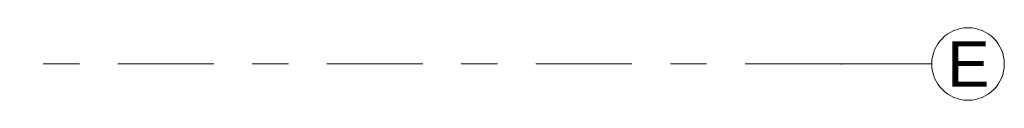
# Model space of a CAD drawing. Header units: metres. Extents: x -3.6 to 65.4, y -11 to 16.8.
# Tile 178 of 178: x 62.671 to 65.385, y 13.05 to 13.25. Entities that reach past the tile are written whole.
import ezdxf

# ---------------------------------------------------------------- set-up
doc = ezdxf.new("R2010")
doc.units = ezdxf.units.M
doc.header["$MEASUREMENT"] = 0
doc.linetypes.add('Strichlinie doppelt', pattern=[0.546806, 0.264583, -0.105833, 0.070556, -0.105833])
doc.layers.add('451 - Universal.Achsen Raster', color=7, linetype='Continuous')
doc.styles.add('ERSTELLTER_STIL_2', font='txt')

msp = doc.modelspace()

# ---------------------------------------------------------------- linework, layer by layer
at = {"layer": '451 - Universal.Achsen Raster', "color": 160, "linetype": 'Strichlinie doppelt', "lineweight": 9, "true_color": 0x3232ff}
for q in [(-3.175, 13.15), (65.185, 13.15)]:
    msp.add_line((64.935, 13.15), q, dxfattribs=at)
at = {"layer": '451 - Universal.Achsen Raster', "color": 160, "linetype": 'Continuous', "lineweight": 9, "true_color": 0x3232ff}
msp.add_circle((65.285, 13.15), 0.1, dxfattribs=at)
at = {"layer": '451 - Universal.Achsen Raster', "color": 160, "linetype": 'Strichlinie doppelt', "lineweight": 9, "true_color": 0x3232ff}
msp.add_point((64.935, 13.15), dxfattribs=at)
msp.add_point((64.935, 13.15), dxfattribs=at)

# ---------------------------------------------------------------- texts
at = {"layer": '451 - Universal.Achsen Raster', "color": 160, "lineweight": 9, "true_color": 0x3232ff, "insert": (65.2279, 13.2125), "char_height": 0.125, "attachment_point": 1, "style": 'ERSTELLTER_STIL_2'}
msp.add_mtext('\\A1;{\\pql;\\pt0;\\fArial|b0|i0|c0|p38;E}', dxfattribs=at)

doc.saveas('drawing.dxf')
